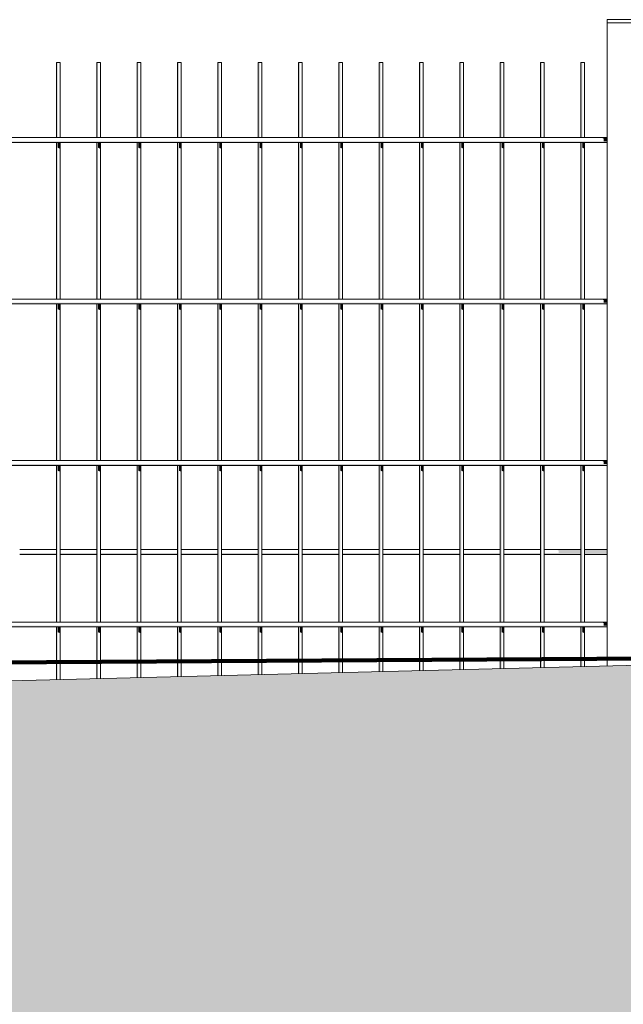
# Model space of a CAD drawing. Header units: metres. Extents: x -4 to 112, y -27 to 26.
# Tile 4 of 256: x 4.05 to 4.798, y -0.643 to 0.576. Entities that reach past the tile are written whole.
import ezdxf

# ---------------------------------------------------------------- set-up
doc = ezdxf.new("R2010")
doc.units = ezdxf.units.M
doc.header["$MEASUREMENT"] = 0
for name, color, linetype in [('40 Absturzsicherung', 7, 'Continuous'), ('60 Auffüllung gesamt', 7, 'Continuous'), ('60 Gelände 2D Übersicht', 7, 'Continuous')]:
    doc.layers.add(name, color=color, linetype=linetype)

msp = doc.modelspace()

# ---------------------------------------------------------------- hatches: boundary and pattern name
at = {"layer": '40 Absturzsicherung', "linetype": 'Continuous', "lineweight": 0, "true_color": 0x000000}
for points in [[(4.0956, 0.5235), (4.0956, 0.4305), (4.0973, 0.4305), (4.0973, 0.5235)], [(4.1456, 0.4305), (4.1473, 0.4305), (4.1473, 0.5235), (4.1456, 0.5235)], [(4.1956, 0.4305), (4.1973, 0.4305), (4.1973, 0.5235), (4.1956, 0.5235)], [(4.2456, 0.4305), (4.2473, 0.4305), (4.2473, 0.5235), (4.2456, 0.5235)], [(4.2973, 0.5235), (4.2956, 0.5235), (4.2956, 0.4305), (4.2973, 0.4305)], [(4.3456, 0.4305), (4.3473, 0.4305), (4.3473, 0.5235), (4.3456, 0.5235)], [(4.3973, 0.5235), (4.3956, 0.5235), (4.3956, 0.4305), (4.3973, 0.4305)], [(4.4473, 0.5235), (4.4456, 0.5235), (4.4456, 0.4305), (4.4473, 0.4305)], [(4.4973, 0.5235), (4.4956, 0.5235), (4.4956, 0.4305), (4.4973, 0.4305)], [(4.5456, 0.4305), (4.5473, 0.4305), (4.5473, 0.5235), (4.5456, 0.5235)], [(4.5956, 0.4305), (4.5973, 0.4305), (4.5973, 0.5235), (4.5956, 0.5235)], [(4.6456, 0.4305), (4.6473, 0.4305), (4.6473, 0.5235), (4.6456, 0.5235)], [(4.6956, 0.4305), (4.6973, 0.4305), (4.6973, 0.5235), (4.6956, 0.5235)], [(4.7456, 0.4305), (4.7473, 0.4305), (4.7473, 0.5235), (4.7456, 0.5235)], [(4.7711, 0.4305), (4.7737, 0.429), (4.7781, 0.429), (4.7781, 0.4305)], [(4.7737, 0.429), (4.7737, 0.426), (4.7781, 0.426), (4.7781, 0.429)], [(3.2529, 0.426), (3.2529, 0.4245), (4.7781, 0.4245), (4.7781, 0.426)], [(4.0973, 0.4245), (4.0956, 0.4245), (4.0956, 0.2305), (4.0973, 0.2305)], [(4.0973, 0.4179), (4.1001, 0.4166), (4.1001, 0.4245), (4.0973, 0.4245)], [(4.1456, 0.2305), (4.1473, 0.2305), (4.1473, 0.4245), (4.1456, 0.4245)], [(4.1473, 0.4179), (4.1501, 0.4166), (4.1501, 0.4245), (4.1473, 0.4245)], [(4.1973, 0.4245), (4.1956, 0.4245), (4.1956, 0.2305), (4.1973, 0.2305)], [(4.1973, 0.4245), (4.1973, 0.4179), (4.2001, 0.4166), (4.2001, 0.4245)], [(4.2456, 0.2305), (4.2473, 0.2305), (4.2473, 0.4245), (4.2456, 0.4245)], [(4.2473, 0.4179), (4.2501, 0.4166), (4.2501, 0.4245), (4.2473, 0.4245)], [(4.2956, 0.2305), (4.2973, 0.2305), (4.2973, 0.4245), (4.2956, 0.4245)], [(4.2973, 0.4245), (4.2973, 0.4179), (4.3001, 0.4166), (4.3001, 0.4245)], [(4.3456, 0.2305), (4.3473, 0.2305), (4.3473, 0.4245), (4.3456, 0.4245)], [(4.3473, 0.4245), (4.3473, 0.4179), (4.3501, 0.4166), (4.3501, 0.4245)], [(4.3956, 0.4245), (4.3956, 0.2305), (4.3973, 0.2305), (4.3973, 0.4245)], [(4.3973, 0.4245), (4.3973, 0.4179), (4.4001, 0.4166), (4.4001, 0.4245)], [(4.4456, 0.4245), (4.4456, 0.2305), (4.4473, 0.2305), (4.4473, 0.4245)], [(4.4473, 0.4245), (4.4473, 0.4179), (4.4501, 0.4166), (4.4501, 0.4245)], [(4.4956, 0.2305), (4.4973, 0.2305), (4.4973, 0.4245), (4.4956, 0.4245)], [(4.4973, 0.4245), (4.4973, 0.4179), (4.5001, 0.4166), (4.5001, 0.4245)], [(4.5456, 0.2305), (4.5473, 0.2305), (4.5473, 0.4245), (4.5456, 0.4245)], [(4.5473, 0.4245), (4.5473, 0.4179), (4.5501, 0.4166), (4.5501, 0.4245)], [(4.5956, 0.2305), (4.5973, 0.2305), (4.5973, 0.4245), (4.5956, 0.4245)], [(4.6001, 0.4245), (4.5973, 0.4245), (4.5973, 0.4179), (4.6001, 0.4166)], [(4.6456, 0.4245), (4.6456, 0.2305), (4.6473, 0.2305), (4.6473, 0.4245)], [(4.6473, 0.4179), (4.6501, 0.4166), (4.6501, 0.4245), (4.6473, 0.4245)], [(4.6973, 0.4245), (4.6956, 0.4245), (4.6956, 0.2305), (4.6973, 0.2305)], [(4.6973, 0.4179), (4.7001, 0.4166), (4.7001, 0.4245), (4.6973, 0.4245)], [(4.7456, 0.2305), (4.7473, 0.2305), (4.7473, 0.4245), (4.7456, 0.4245)], [(4.7473, 0.4179), (4.7501, 0.4166), (4.7501, 0.4245), (4.7473, 0.4245)], [(3.2529, 0.226), (3.2529, 0.2245), (4.7781, 0.2245), (4.7781, 0.226)], [(4.0973, 0.2245), (4.0956, 0.2245), (4.0956, 0.0305), (4.0973, 0.0305)], [(4.1001, 0.2245), (4.0973, 0.2245), (4.0973, 0.2179), (4.1001, 0.2166)], [(4.1473, 0.2245), (4.1456, 0.2245), (4.1456, 0.0305), (4.1473, 0.0305)], [(4.1473, 0.2179), (4.1501, 0.2166), (4.1501, 0.2245), (4.1473, 0.2245)], [(4.1973, 0.2245), (4.1956, 0.2245), (4.1956, 0.0305), (4.1973, 0.0305)], [(4.1973, 0.2245), (4.1973, 0.2179), (4.2001, 0.2166), (4.2001, 0.2245)], [(4.2456, 0.0305), (4.2473, 0.0305), (4.2473, 0.2245), (4.2456, 0.2245)], [(4.2473, 0.2179), (4.2501, 0.2166), (4.2501, 0.2245), (4.2473, 0.2245)], [(4.2973, 0.2245), (4.2956, 0.2245), (4.2956, 0.0305), (4.2973, 0.0305)], [(4.2973, 0.2245), (4.2973, 0.2179), (4.3001, 0.2166), (4.3001, 0.2245)], [(4.3473, 0.2245), (4.3456, 0.2245), (4.3456, 0.0305), (4.3473, 0.0305)], [(4.3473, 0.2245), (4.3473, 0.2179), (4.3501, 0.2166), (4.3501, 0.2245)], [(4.3973, 0.2245), (4.3956, 0.2245), (4.3956, 0.0305), (4.3973, 0.0305)], [(4.3973, 0.2245), (4.3973, 0.2179), (4.4001, 0.2166), (4.4001, 0.2245)], [(4.4473, 0.2245), (4.4456, 0.2245), (4.4456, 0.0305), (4.4473, 0.0305)], [(4.4501, 0.2245), (4.4473, 0.2245), (4.4473, 0.2179), (4.4501, 0.2166)], [(4.4973, 0.2245), (4.4956, 0.2245), (4.4956, 0.0305), (4.4973, 0.0305)], [(4.5001, 0.2245), (4.4973, 0.2245), (4.4973, 0.2179), (4.5001, 0.2166)], [(4.5456, 0.0305), (4.5473, 0.0305), (4.5473, 0.2245), (4.5456, 0.2245)], [(4.5501, 0.2245), (4.5473, 0.2245), (4.5473, 0.2179), (4.5501, 0.2166)], [(4.5973, 0.2245), (4.5956, 0.2245), (4.5956, 0.0305), (4.5973, 0.0305)], [(4.6001, 0.2245), (4.5973, 0.2245), (4.5973, 0.2179), (4.6001, 0.2166)], [(4.6473, 0.2245), (4.6456, 0.2245), (4.6456, 0.0305), (4.6473, 0.0305)], [(4.6473, 0.2179), (4.6501, 0.2166), (4.6501, 0.2245), (4.6473, 0.2245)], [(4.6956, 0.0305), (4.6973, 0.0305), (4.6973, 0.2245), (4.6956, 0.2245)], [(4.6973, 0.2179), (4.7001, 0.2166), (4.7001, 0.2245), (4.6973, 0.2245)], [(4.7456, 0.0305), (4.7473, 0.0305), (4.7473, 0.2245), (4.7456, 0.2245)], [(4.7473, 0.2179), (4.7501, 0.2166), (4.7501, 0.2245), (4.7473, 0.2245)], [(4.7711, 0.2305), (4.7737, 0.229), (4.7781, 0.229), (4.7781, 0.2305)], [(4.7737, 0.229), (4.7737, 0.226), (4.7781, 0.226), (4.7781, 0.229)], [(3.2529, 0.026), (3.2529, 0.0245), (4.7781, 0.0245), (4.7781, 0.026)], [(4.0956, -0.1695), (4.0973, -0.1695), (4.0973, 0.0245), (4.0956, 0.0245)], [(4.0973, 0.0179), (4.1001, 0.0166), (4.1001, 0.0245), (4.0973, 0.0245)], [(4.1456, -0.1695), (4.1473, -0.1695), (4.1473, 0.0245), (4.1456, 0.0245)], [(4.1473, 0.0179), (4.1501, 0.0166), (4.1501, 0.0245), (4.1473, 0.0245)], [(4.1956, 0.0245), (4.1956, -0.1695), (4.1973, -0.1695), (4.1973, 0.0245)], [(4.2001, 0.0245), (4.1973, 0.0245), (4.1973, 0.0179), (4.2001, 0.0166)], [(4.2456, -0.1695), (4.2473, -0.1695), (4.2473, 0.0245), (4.2456, 0.0245)], [(4.2473, 0.0179), (4.2501, 0.0166), (4.2501, 0.0245), (4.2473, 0.0245)], [(4.2956, -0.1695), (4.2973, -0.1695), (4.2973, 0.0245), (4.2956, 0.0245)], [(4.2973, 0.0245), (4.2973, 0.0179), (4.3001, 0.0166), (4.3001, 0.0245)], [(4.3456, -0.1695), (4.3473, -0.1695), (4.3473, 0.0245), (4.3456, 0.0245)], [(4.3473, 0.0245), (4.3473, 0.0179), (4.3501, 0.0166), (4.3501, 0.0245)], [(4.3956, -0.1695), (4.3973, -0.1695), (4.3973, 0.0245), (4.3956, 0.0245)], [(4.3973, 0.0245), (4.3973, 0.0179), (4.4001, 0.0166), (4.4001, 0.0245)], [(4.4456, -0.1695), (4.4473, -0.1695), (4.4473, 0.0245), (4.4456, 0.0245)], [(4.4473, 0.0245), (4.4473, 0.0179), (4.4501, 0.0166), (4.4501, 0.0245)], [(4.4956, 0.0245), (4.4956, -0.1695), (4.4973, -0.1695), (4.4973, 0.0245)], [(4.4973, 0.0245), (4.4973, 0.0179), (4.5001, 0.0166), (4.5001, 0.0245)], [(4.5456, -0.1695), (4.5473, -0.1695), (4.5473, 0.0245), (4.5456, 0.0245)], [(4.5501, 0.0245), (4.5473, 0.0245), (4.5473, 0.0179), (4.5501, 0.0166)], [(4.5956, -0.1695), (4.5973, -0.1695), (4.5973, 0.0245), (4.5956, 0.0245)], [(4.5973, 0.0245), (4.5973, 0.0179), (4.6001, 0.0166), (4.6001, 0.0245)], [(4.6473, 0.0245), (4.6456, 0.0245), (4.6456, -0.1695), (4.6473, -0.1695)], [(4.6473, 0.0179), (4.6501, 0.0166), (4.6501, 0.0245), (4.6473, 0.0245)], [(4.6956, -0.1695), (4.6973, -0.1695), (4.6973, 0.0245), (4.6956, 0.0245)], [(4.6973, 0.0179), (4.7001, 0.0166), (4.7001, 0.0245), (4.6973, 0.0245)], [(4.7456, -0.1695), (4.7473, -0.1695), (4.7473, 0.0245), (4.7456, 0.0245)], [(4.7473, 0.0179), (4.7501, 0.0166), (4.7501, 0.0245), (4.7473, 0.0245)], [(4.7711, 0.0305), (4.7737, 0.029), (4.7781, 0.029), (4.7781, 0.0305)], [(4.7737, 0.029), (4.7737, 0.026), (4.7781, 0.026), (4.7781, 0.029)], [(4.0956, -0.0842), (4.0501, -0.0842), (4.0501, -0.0857), (4.0956, -0.0857)], [(4.1001, -0.0857), (4.1456, -0.0857), (4.1456, -0.0842), (4.1001, -0.0842)], [(4.1501, -0.0842), (4.1501, -0.0857), (4.1956, -0.0857), (4.1956, -0.0842)], [(4.2456, -0.0842), (4.2001, -0.0842), (4.2001, -0.0857), (4.2456, -0.0857)], [(4.2501, -0.0842), (4.2501, -0.0857), (4.2956, -0.0857), (4.2956, -0.0842)], [(4.3456, -0.0842), (4.3001, -0.0842), (4.3001, -0.0857), (4.3456, -0.0857)], [(4.3956, -0.0842), (4.3501, -0.0842), (4.3501, -0.0857), (4.3956, -0.0857)], [(4.4456, -0.0842), (4.4001, -0.0842), (4.4001, -0.0857), (4.4456, -0.0857)], [(4.4501, -0.0857), (4.4956, -0.0857), (4.4956, -0.0842), (4.4501, -0.0842)], [(4.5456, -0.0842), (4.5001, -0.0842), (4.5001, -0.0857), (4.5456, -0.0857)], [(4.5501, -0.0857), (4.5956, -0.0857), (4.5956, -0.0842), (4.5501, -0.0842)], [(4.6001, -0.0857), (4.6456, -0.0857), (4.6456, -0.0842), (4.6001, -0.0842)], [(4.6501, -0.0842), (4.6501, -0.0857), (4.6956, -0.0857), (4.6956, -0.0842)], [(4.7001, -0.0842), (4.7001, -0.0857), (4.7456, -0.0857), (4.7456, -0.0842)], [(4.7178, -0.0812), (4.7456, -0.0812), (4.7456, -0.0797), (4.7152, -0.0797)], [(4.7178, -0.0842), (4.7456, -0.0842), (4.7456, -0.0812), (4.7178, -0.0812)], [(4.7501, -0.0812), (4.778, -0.0812), (4.778, -0.0797), (4.7501, -0.0797)], [(4.7501, -0.0812), (4.7501, -0.0842), (4.778, -0.0842), (4.778, -0.0812)], [(4.7501, -0.0857), (4.778, -0.0857), (4.778, -0.0842), (4.7501, -0.0842)], [(4.7711, -0.1695), (4.7737, -0.171), (4.7781, -0.171), (4.7781, -0.1695)], [(3.2529, -0.174), (3.2529, -0.1755), (4.7781, -0.1755), (4.7781, -0.174)], [(4.0973, -0.1755), (4.0956, -0.1755), (4.0956, -0.2409), (4.0973, -0.2408)], [(4.0973, -0.1821), (4.1001, -0.1834), (4.1001, -0.1755), (4.0973, -0.1755)], [(4.1456, -0.2396), (4.1473, -0.2396), (4.1473, -0.1755), (4.1456, -0.1755)], [(4.1473, -0.1821), (4.1501, -0.1834), (4.1501, -0.1755), (4.1473, -0.1755)], [(4.1973, -0.1755), (4.1956, -0.1755), (4.1956, -0.2384), (4.1973, -0.2384)], [(4.1973, -0.1821), (4.2001, -0.1834), (4.2001, -0.1755), (4.1973, -0.1755)], [(4.2473, -0.1755), (4.2456, -0.1755), (4.2456, -0.2372), (4.2473, -0.2371)], [(4.2473, -0.1821), (4.2501, -0.1834), (4.2501, -0.1755), (4.2473, -0.1755)], [(4.2956, -0.2359), (4.2973, -0.2359), (4.2973, -0.1755), (4.2956, -0.1755)], [(4.2973, -0.1821), (4.3001, -0.1834), (4.3001, -0.1755), (4.2973, -0.1755)], [(4.3456, -0.2347), (4.3473, -0.2346), (4.3473, -0.1755), (4.3456, -0.1755)], [(4.3473, -0.1821), (4.3501, -0.1834), (4.3501, -0.1755), (4.3473, -0.1755)], [(4.3973, -0.1755), (4.3956, -0.1755), (4.3956, -0.2334), (4.3973, -0.2334)], [(4.3973, -0.1821), (4.4001, -0.1834), (4.4001, -0.1755), (4.3973, -0.1755)], [(4.4473, -0.1755), (4.4456, -0.1755), (4.4456, -0.2322), (4.4473, -0.2322)], [(4.4473, -0.1821), (4.4501, -0.1834), (4.4501, -0.1755), (4.4473, -0.1755)], [(4.4973, -0.1755), (4.4956, -0.1755), (4.4956, -0.231), (4.4973, -0.2309)], [(4.4973, -0.1821), (4.5001, -0.1834), (4.5001, -0.1755), (4.4973, -0.1755)], [(4.5473, -0.1755), (4.5456, -0.1755), (4.5456, -0.2297), (4.5473, -0.2297)], [(4.5473, -0.1821), (4.5501, -0.1834), (4.5501, -0.1755), (4.5473, -0.1755)], [(4.5956, -0.2285), (4.5973, -0.2284), (4.5973, -0.1755), (4.5956, -0.1755)], [(4.5973, -0.1821), (4.6001, -0.1834), (4.6001, -0.1755), (4.5973, -0.1755)], [(4.6473, -0.1755), (4.6456, -0.1755), (4.6456, -0.2272), (4.6473, -0.2272)], [(4.6501, -0.1755), (4.6473, -0.1755), (4.6473, -0.1821), (4.6501, -0.1834)], [(4.6973, -0.1755), (4.6956, -0.1755), (4.6956, -0.226), (4.6973, -0.226)], [(4.6973, -0.1755), (4.6973, -0.1821), (4.7001, -0.1834), (4.7001, -0.1755)], [(4.7473, -0.1755), (4.7456, -0.1755), (4.7456, -0.2248), (4.7473, -0.2247)], [(4.7473, -0.1755), (4.7473, -0.1821), (4.7501, -0.1834), (4.7501, -0.1755)], [(4.7737, -0.171), (4.7737, -0.174), (4.7781, -0.174), (4.7781, -0.171)]]:
    msp.add_hatch(color=18, dxfattribs=at).paths.add_polyline_path(points)
at = {"layer": '60 Auffüllung gesamt', "linetype": 'Continuous', "lineweight": 18, "true_color": 0xffa8a8}
h = msp.add_hatch(dxfattribs=at)
h.set_pattern_fill('Boden__gewachsen_0001', color=21, style=0, pattern_type=2)
h.set_pattern_definition([(45, (27236.1321, 0), (-0.2121320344, 0.2121320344), []), (45, (27236.0614, 0.0707), (-0.424264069, 0.424264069), []), (45, (27235.9907, 0.1414), (-0.424264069, 0.424264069), []), (135, (27235.91996, 0.21213), (0.07071067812, 0.07071067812), [0.3, -0.3])])
h.paths.add_polyline_path([(2.3419, -0.2844), (2.3419, -0.693), (2.507, -0.694), (2.8673, -0.696), (3.2298, -0.6979), (3.5955, -0.6996), (3.9653, -0.7012), (4.3401, -0.7027), (4.7209, -0.704), (5.109, -0.7052), (5.5054, -0.7063), (5.8833, -0.7072), (6.0896, -0.7111), (6.5115, -0.7189), (6.9464, -0.7267), (7.396, -0.7347), (7.8619, -0.7427), (8.3463, -0.7508), (8.8514, -0.7591), (9.7948, -0.799), (10.3196, -0.8337), (10.8607, -0.8699), (11.4173, -0.9076), (11.9884, -0.9469), (12.5728, -0.9875), (13.169, -1.0296), (13.7754, -1.0729), (14.0803, -1.0949), (16.9984, -1.1819), (17.6135, -1.1726), (18.2159, -1.1635), (18.8178, -1.1542), (19.4181, -1.1448), (20.957, -1.1704), (21.5263, -1.1598), (22.0974, -1.1492), (22.6698, -1.1387), (23.2428, -1.1283), (23.8158, -1.118), (24.5736, -1.1208), (24.8549, -1.1158), (45.2839, -1.3655), (46.7362, -1.2291), (65.4451, -1.266), (67.1927, -1.4058), (86.2651, -1.3663), (87.1856, -1.359), (107.2213, -1.3255), (108.2143, -1.3331), (111.9932, -1.3685), (111.9932, -0.8561), (107.3826, -0.1926), (87.4773, -0.192), (85.5025, -0.1913), (83.7325, -0.176), (66.2126, -0.1742), (48.2139, -0.1735), (46.6132, -0.1903), (44.4354, -0.1899), (42.0877, -0.1735), (23.3304, -0.1685), (23.0728, -0.1683), (22.5545, -0.1679), (22.0353, -0.1672), (21.5166, -0.1665), (21, -0.1656), (20.487, -0.1645), (19.979, -0.1633), (19.4775, -0.162), (18.9835, -0.1606), (18.4886, -0.159), (17.1837, -0.1525), (17.1676, -0.1535), (16.9429, -0.1525), (16.5052, -0.1504), (16.0824, -0.1482), (15.6751, -0.146), (15.2836, -0.1437), (14.9082, -0.1414), (14.6335, -0.1399), (14.3282, -0.1386), (14.0247, -0.1373), (13.7226, -0.1362), (13.4212, -0.1352), (13.2701, -0.1347), (12.9657, -0.1347), (12.4899, -0.1347), (12.0212, -0.1349), (11.5583, -0.1351), (11.1004, -0.1355), (10.6462, -0.1359), (10.195, -0.1364), (9.7457, -0.1369), (9.2974, -0.1376), (8.8494, -0.1383), (8.4008, -0.1392), (8.1752, -0.1396)])

# ---------------------------------------------------------------- linework, layer by layer
at = {"layer": '40 Absturzsicherung', "color": 7, "linetype": 'Continuous', "lineweight": 13}
for p, q in [((4.8181, 0.5765), (4.7781, 0.5765)), ((4.7781, 0.5725), (4.7781, 0.5765)), ((4.8181, 0.5725), (4.7781, 0.5725)), ((4.7781, -0.2239), (4.7781, 0.5725)), ((4.0973, 0.5235), (4.0956, 0.5235)), ((4.0956, 0.4305), (4.0956, 0.5235)), ((4.1001, 0.5235), (4.0973, 0.5235)), ((4.1001, 0.4305), (4.1001, 0.5235)), ((4.1473, 0.5235), (4.1456, 0.5235)), ((4.1456, 0.4305), (4.1456, 0.5235)), ((4.1501, 0.5235), (4.1473, 0.5235)), ((4.1501, 0.4305), (4.1501, 0.5235)), ((4.1973, 0.5235), (4.1956, 0.5235)), ((4.1956, 0.4305), (4.1956, 0.5235)), ((4.2001, 0.5235), (4.1973, 0.5235)), ((4.2001, 0.4305), (4.2001, 0.5235)), ((4.2473, 0.5235), (4.2456, 0.5235)), ((4.2456, 0.4305), (4.2456, 0.5235)), ((4.2501, 0.5235), (4.2473, 0.5235)), ((4.2501, 0.4305), (4.2501, 0.5235)), ((4.2973, 0.5235), (4.2956, 0.5235)), ((4.2956, 0.4305), (4.2956, 0.5235)), ((4.3001, 0.5235), (4.2973, 0.5235)), ((4.3001, 0.4305), (4.3001, 0.5235)), ((4.3473, 0.5235), (4.3456, 0.5235)), ((4.3456, 0.4305), (4.3456, 0.5235)), ((4.3501, 0.5235), (4.3473, 0.5235)), ((4.3501, 0.4305), (4.3501, 0.5235)), ((4.3973, 0.5235), (4.3956, 0.5235)), ((4.3956, 0.4305), (4.3956, 0.5235)), ((4.4001, 0.5235), (4.3973, 0.5235)), ((4.4001, 0.4305), (4.4001, 0.5235)), ((4.4473, 0.5235), (4.4456, 0.5235)), ((4.4456, 0.4305), (4.4456, 0.5235)), ((4.4501, 0.5235), (4.4473, 0.5235)), ((4.4501, 0.4305), (4.4501, 0.5235)), ((4.4973, 0.5235), (4.4956, 0.5235)), ((4.4956, 0.4305), (4.4956, 0.5235)), ((4.5001, 0.5235), (4.4973, 0.5235)), ((4.5001, 0.4305), (4.5001, 0.5235)), ((4.5473, 0.5235), (4.5456, 0.5235)), ((4.5456, 0.4305), (4.5456, 0.5235)), ((4.5501, 0.5235), (4.5473, 0.5235)), ((4.5501, 0.4305), (4.5501, 0.5235)), ((4.5973, 0.5235), (4.5956, 0.5235)), ((4.5956, 0.4305), (4.5956, 0.5235)), ((4.6001, 0.5235), (4.5973, 0.5235)), ((4.6001, 0.4305), (4.6001, 0.5235)), ((4.6473, 0.5235), (4.6456, 0.5235)), ((4.6456, 0.4305), (4.6456, 0.5235)), ((4.6501, 0.5235), (4.6473, 0.5235)), ((4.6501, 0.4305), (4.6501, 0.5235)), ((4.6973, 0.5235), (4.6956, 0.5235)), ((4.6956, 0.4305), (4.6956, 0.5235)), ((4.7001, 0.5235), (4.6973, 0.5235)), ((4.7001, 0.4305), (4.7001, 0.5235)), ((4.7473, 0.5235), (4.7456, 0.5235)), ((4.7456, 0.4305), (4.7456, 0.5235)), ((4.7501, 0.5235), (4.7473, 0.5235)), ((4.7501, 0.4305), (4.7501, 0.5235)), ((4.7781, 0.4305), (3.2529, 0.4305)), ((4.7781, 0.4245), (3.2529, 0.4245)), ((4.0956, 0.2305), (4.0956, 0.4245)), ((4.1001, 0.2305), (4.1001, 0.4245)), ((4.1456, 0.2305), (4.1456, 0.4245)), ((4.1501, 0.2305), (4.1501, 0.4245)), ((4.1956, 0.2305), (4.1956, 0.4245)), ((4.2001, 0.2305), (4.2001, 0.4245)), ((4.2456, 0.2305), (4.2456, 0.4245)), ((4.2501, 0.2305), (4.2501, 0.4245)), ((4.2956, 0.2305), (4.2956, 0.4245)), ((4.3001, 0.2305), (4.3001, 0.4245)), ((4.3456, 0.2305), (4.3456, 0.4245)), ((4.3501, 0.2305), (4.3501, 0.4245)), ((4.3956, 0.2305), (4.3956, 0.4245)), ((4.4001, 0.2305), (4.4001, 0.4245)), ((4.4456, 0.2305), (4.4456, 0.4245)), ((4.4501, 0.2305), (4.4501, 0.4245)), ((4.4956, 0.2305), (4.4956, 0.4245)), ((4.5001, 0.2305), (4.5001, 0.4245)), ((4.5456, 0.2305), (4.5456, 0.4245)), ((4.5501, 0.2305), (4.5501, 0.4245)), ((4.5956, 0.2305), (4.5956, 0.4245)), ((4.6001, 0.2305), (4.6001, 0.4245)), ((4.6456, 0.2305), (4.6456, 0.4245)), ((4.6501, 0.2305), (4.6501, 0.4245)), ((4.6956, 0.2305), (4.6956, 0.4245)), ((4.7001, 0.2305), (4.7001, 0.4245)), ((4.7456, 0.2305), (4.7456, 0.4245)), ((4.7501, 0.2305), (4.7501, 0.4245)), ((4.7781, 0.2305), (3.2529, 0.2305)), ((4.7781, 0.2245), (3.2529, 0.2245)), ((4.0956, 0.0305), (4.0956, 0.2245)), ((4.1001, 0.0305), (4.1001, 0.2245)), ((4.1456, 0.0305), (4.1456, 0.2245)), ((4.1501, 0.0305), (4.1501, 0.2245)), ((4.1956, 0.0305), (4.1956, 0.2245)), ((4.2001, 0.0305), (4.2001, 0.2245)), ((4.2456, 0.0305), (4.2456, 0.2245)), ((4.2501, 0.0305), (4.2501, 0.2245)), ((4.2956, 0.0305), (4.2956, 0.2245)), ((4.3001, 0.0305), (4.3001, 0.2245)), ((4.3456, 0.0305), (4.3456, 0.2245)), ((4.3501, 0.0305), (4.3501, 0.2245)), ((4.3956, 0.0305), (4.3956, 0.2245)), ((4.4001, 0.0305), (4.4001, 0.2245)), ((4.4456, 0.0305), (4.4456, 0.2245)), ((4.4501, 0.0305), (4.4501, 0.2245)), ((4.4956, 0.0305), (4.4956, 0.2245)), ((4.5001, 0.0305), (4.5001, 0.2245)), ((4.5456, 0.0305), (4.5456, 0.2245)), ((4.5501, 0.0305), (4.5501, 0.2245)), ((4.5956, 0.0305), (4.5956, 0.2245)), ((4.6001, 0.0305), (4.6001, 0.2245)), ((4.6456, 0.0305), (4.6456, 0.2245)), ((4.6501, 0.0305), (4.6501, 0.2245)), ((4.6956, 0.0305), (4.6956, 0.2245)), ((4.7001, 0.0305), (4.7001, 0.2245)), ((4.7456, 0.0305), (4.7456, 0.2245)), ((4.7501, 0.0305), (4.7501, 0.2245)), ((4.7781, 0.0305), (3.2529, 0.0305)), ((4.7781, 0.0245), (3.2529, 0.0245)), ((4.0956, -0.1695), (4.0956, 0.0245)), ((4.1001, -0.1695), (4.1001, 0.0245)), ((4.1456, -0.1695), (4.1456, 0.0245)), ((4.1501, -0.1695), (4.1501, 0.0245)), ((4.1956, -0.1695), (4.1956, 0.0245)), ((4.2001, -0.1695), (4.2001, 0.0245)), ((4.2456, -0.1695), (4.2456, 0.0245)), ((4.2501, -0.1695), (4.2501, 0.0245)), ((4.2956, -0.1695), (4.2956, 0.0245)), ((4.3001, -0.1695), (4.3001, 0.0245)), ((4.3456, -0.1695), (4.3456, 0.0245)), ((4.3501, -0.1695), (4.3501, 0.0245)), ((4.3956, -0.1695), (4.3956, 0.0245)), ((4.4001, -0.1695), (4.4001, 0.0245)), ((4.4456, -0.1695), (4.4456, 0.0245)), ((4.4501, -0.1695), (4.4501, 0.0245)), ((4.4956, -0.1695), (4.4956, 0.0245)), ((4.5001, -0.1695), (4.5001, 0.0245)), ((4.5456, -0.1695), (4.5456, 0.0245)), ((4.5501, -0.1695), (4.5501, 0.0245)), ((4.5956, -0.1695), (4.5956, 0.0245)), ((4.6001, -0.1695), (4.6001, 0.0245)), ((4.6456, -0.1695), (4.6456, 0.0245)), ((4.6501, -0.1695), (4.6501, 0.0245)), ((4.6956, -0.1695), (4.6956, 0.0245)), ((4.7001, -0.1695), (4.7001, 0.0245)), ((4.7456, -0.1695), (4.7456, 0.0245)), ((4.7501, -0.1695), (4.7501, 0.0245)), ((4.0956, -0.0797), (4.0501, -0.0797)), ((4.1456, -0.0797), (4.1001, -0.0797)), ((4.1956, -0.0797), (4.1501, -0.0797)), ((4.2456, -0.0797), (4.2001, -0.0797)), ((4.2956, -0.0797), (4.2501, -0.0797)), ((4.3456, -0.0797), (4.3001, -0.0797)), ((4.3956, -0.0797), (4.3501, -0.0797)), ((4.4456, -0.0797), (4.4001, -0.0797)), ((4.4956, -0.0797), (4.4501, -0.0797)), ((4.5456, -0.0797), (4.5001, -0.0797)), ((4.5956, -0.0797), (4.5501, -0.0797)), ((4.6456, -0.0797), (4.6001, -0.0797)), ((4.6956, -0.0797), (4.6501, -0.0797)), ((4.7456, -0.0797), (4.7001, -0.0797)), ((4.778, -0.0797), (4.7501, -0.0797)), ((4.0956, -0.0857), (4.0501, -0.0857)), ((4.1456, -0.0857), (4.1001, -0.0857)), ((4.1956, -0.0857), (4.1501, -0.0857)), ((4.2456, -0.0857), (4.2001, -0.0857)), ((4.2956, -0.0857), (4.2501, -0.0857)), ((4.3456, -0.0857), (4.3001, -0.0857)), ((4.3956, -0.0857), (4.3501, -0.0857)), ((4.4456, -0.0857), (4.4001, -0.0857)), ((4.4956, -0.0857), (4.4501, -0.0857)), ((4.5456, -0.0857), (4.5001, -0.0857)), ((4.5956, -0.0857), (4.5501, -0.0857)), ((4.6456, -0.0857), (4.6001, -0.0857)), ((4.6956, -0.0857), (4.6501, -0.0857)), ((4.7456, -0.0857), (4.7001, -0.0857)), ((4.778, -0.0857), (4.7501, -0.0857)), ((4.7781, -0.1695), (3.2529, -0.1695)), ((4.7781, -0.1755), (3.2529, -0.1755)), ((4.0956, -0.2409), (4.0956, -0.1755)), ((4.1001, -0.2408), (4.1001, -0.1755)), ((4.1456, -0.2396), (4.1456, -0.1755)), ((4.1501, -0.2395), (4.1501, -0.1755)), ((4.1956, -0.2384), (4.1956, -0.1755)), ((4.2001, -0.2383), (4.2001, -0.1755)), ((4.2456, -0.2372), (4.2456, -0.1755)), ((4.2501, -0.2371), (4.2501, -0.1755)), ((4.2956, -0.2359), (4.2956, -0.1755)), ((4.3001, -0.2358), (4.3001, -0.1755)), ((4.3456, -0.2347), (4.3456, -0.1755)), ((4.3501, -0.2346), (4.3501, -0.1755)), ((4.3956, -0.2334), (4.3956, -0.1755)), ((4.4001, -0.2333), (4.4001, -0.1755)), ((4.4456, -0.2322), (4.4456, -0.1755)), ((4.4501, -0.2321), (4.4501, -0.1755)), ((4.4956, -0.231), (4.4956, -0.1755)), ((4.5001, -0.2308), (4.5001, -0.1755)), ((4.5456, -0.2297), (4.5456, -0.1755)), ((4.5501, -0.2296), (4.5501, -0.1755)), ((4.5956, -0.2285), (4.5956, -0.1755)), ((4.6001, -0.2284), (4.6001, -0.1755)), ((4.6456, -0.2272), (4.6456, -0.1755)), ((4.6501, -0.2271), (4.6501, -0.1755)), ((4.6956, -0.226), (4.6956, -0.1755)), ((4.7001, -0.2259), (4.7001, -0.1755)), ((4.7456, -0.2248), (4.7456, -0.1755)), ((4.7501, -0.2246), (4.7501, -0.1755))]:
    msp.add_line(p, q, dxfattribs=at)
at = {"layer": '60 Auffüllung gesamt', "color": 7, "linetype": 'Continuous', "lineweight": 18, "flags": 128}
msp.add_lwpolyline([(14.0247, -0.1373), (13.7226, -0.1362), (13.4212, -0.1352), (13.2701, -0.1347), (12.9657, -0.1347), (12.4899, -0.1347), (12.0212, -0.1349), (11.5583, -0.1351), (11.1004, -0.1355), (10.6462, -0.1359), (10.195, -0.1364), (9.7457, -0.1369), (9.2974, -0.1376), (8.8494, -0.1383), (8.4008, -0.1392), (8.1752, -0.1396), (2.3419, -0.2844)], dxfattribs=at)
at = {"layer": '60 Gelände 2D Übersicht', "color": 7, "linetype": 'Continuous', "lineweight": 100}
msp.add_line((15.1033, -0.1525), (2.3419, -0.23), dxfattribs=at)

doc.saveas('drawing.dxf')
